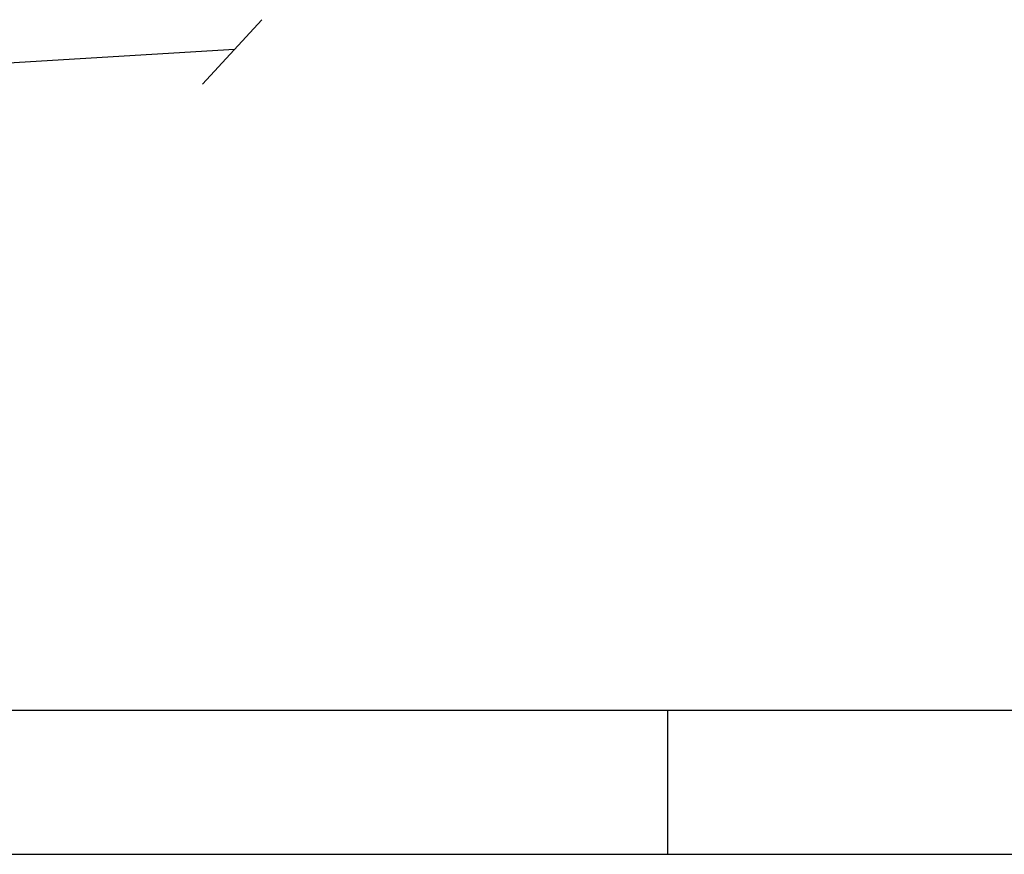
# Model space of a CAD drawing. Extents: x 9010 to 343255, y 15280 to 659207.
# Tile 58 of 76: x 102417 to 109244, y 15280 to 21071. Entities that reach past the tile are written whole.
import ezdxf

# ---------------------------------------------------------------- set-up
doc = ezdxf.new("R2010")
doc.units = 0
doc.header["$LTSCALE"] = 100
doc.linetypes.add('2322121', pattern=[2000, 1000, 1000])
for name, color, linetype in [('00KAD025', 2, 'CONTINUOUS'), ('00KAD070', 5, 'CONTINUOUS'), ('BL$2----', 7, 'CONTINUOUS'), ('WL524---', 4, 'CONTINUOUS'), ('WM521---', 1, 'CONTINUOUS')]:
    doc.layers.add(name, color=color, linetype=linetype)

# ---------------------------------------------------------------- blocks, each defined once
blk = doc.blocks.new('A0-HOR')
at = {"layer": '00KAD025', "linetype": 'CONTINUOUS'}
for p, q in [((979, 0), (979, 10)), ((0, 0), (1189, 0))]:
    blk.add_line(p, q, dxfattribs=at)
at = {"layer": '00KAD070', "linetype": 'CONTINUOUS'}
blk.add_line((10, 10), (1179, 10), dxfattribs=at)

msp = doc.modelspace()

# ---------------------------------------------------------------- linework, layer by layer
at = {"layer": 'WL524---', "color": 1, "linetype": '2322121'}
msp.add_line((79844.6, 19408.4), (103907.4, 20865.2), dxfattribs=at)
at = {"layer": 'WM521---'}
msp.add_line((103683.8, 20622.2), (104096.5, 21070.6), dxfattribs=at)

# ---------------------------------------------------------------- block references
at = {"layer": 'BL$2----', "xscale": 100, "yscale": 100, "zscale": 100}
msp.add_blockref('A0-HOR', (9010.1, 15280.4), dxfattribs=at)

doc.saveas('drawing.dxf')
